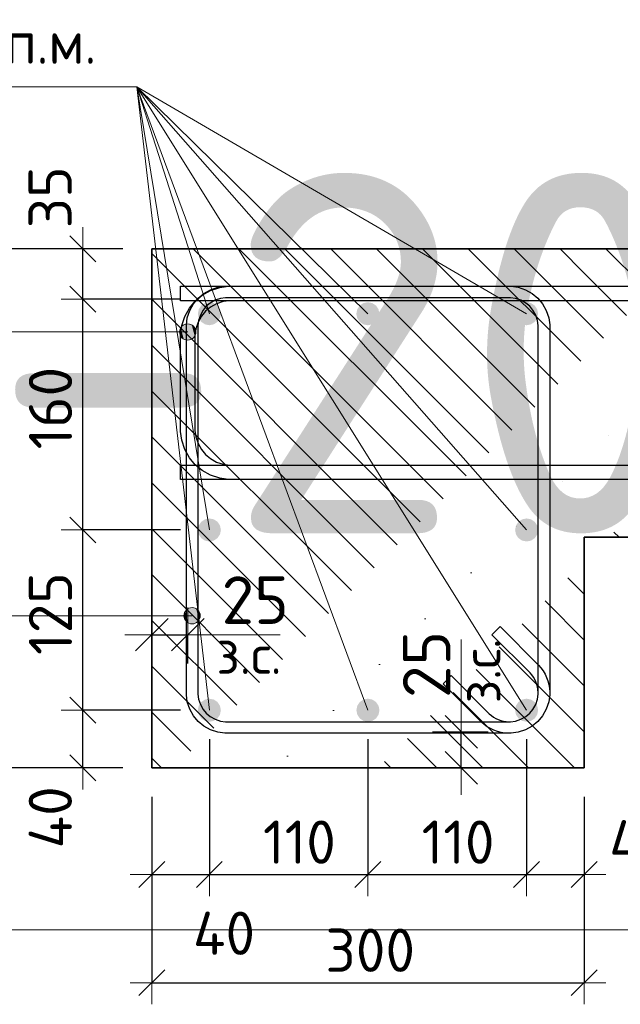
# Model space of a CAD drawing. Header units: metres. Extents: x -38 to 107, y -15 to 21.
# Tile 52 of 89: x 72.08 to 72.497, y 2.02 to 2.703. Entities that reach past the tile are written whole.
import ezdxf

# ---------------------------------------------------------------- set-up
doc = ezdxf.new("R2010")
doc.units = ezdxf.units.M
doc.header["$PDMODE"] = 65
for name, color, linetype, lineweight in [('XR$4$Арм. стержнями верхней зоны', 180, 'Continuous', 35), ('XR$4$Арм. стержнями нижней зоны', 180, 'Continuous', 35), ('XR$4$Арм.стержн. Арматура края', 96, 'Continuous', 35), ('XR$4$Арм.стержн. Хомут', 240, 'Continuous', 35), ('XR$4$Арм.стержн.горизонт. 1', 180, 'Continuous', 35), ('XR$4$Размерная линия (1)', 7, 'Continuous', 13), ('XR$4$Размерная линия_ общее', 7, 'Continuous', 13)]:
    doc.layers.add(name, color=color, linetype=linetype, lineweight=lineweight)
doc.styles.add('ISOCPEUR', font='txt')
doc.dimstyles.new('DIMSTYLE_15', dxfattribs={"dimtxt": 0.033, "dimasz": 0.0375, "dimexe": 0, "dimexo": 0, "dimgap": 0.0165, "dimtad": 2, "dimdec": 0, "dimlfac": 1000, "dimrnd": 1, "dimzin": 12, "dimdsep": 46, "dimtxsty": 'ISOCPEUR', "dimblk1": 'ALL_ML_STRICH', "dimblk2": 'ALL_ML_STRICH', "dimsah": 1, "dimcen": 0, "dimclrd": 7, "dimclre": 256, "dimclrt": 7, "dimadec": 0, "dimazin": 0, "dimtfac": 1, "dimtdec": 0, "dimtix": 1, "dimtmove": 2, "dimatfit": 3, "dimfxl": 0, "dimtvp": 1.2, "dimtzin": 0, "dimlwd": 0, "dimlwe": -3, "dimarcsym": 0})
doc.dimstyles.new('DIMSTYLE_27', dxfattribs={"dimtxt": 0.03, "dimasz": 0.03, "dimexe": 0, "dimexo": 0, "dimgap": 0.015, "dimtad": 2, "dimdec": 0, "dimlfac": 1000, "dimrnd": 5, "dimzin": 12, "dimdsep": 46, "dimtxsty": 'ISOCPEUR', "dimblk1": 'ALL_ML_STRICH', "dimblk2": 'ALL_ML_STRICH', "dimsah": 1, "dimcen": 0, "dimclrd": 7, "dimclre": 256, "dimclrt": 7, "dimadec": 0, "dimazin": 0, "dimtfac": 1, "dimtdec": 0, "dimtix": 1, "dimtmove": 2, "dimatfit": 3, "dimfxl": 0, "dimtvp": 1.2, "dimtzin": 0, "dimlwd": 0, "dimlwe": -3, "dimarcsym": 0})
doc.dimstyles.new('DIMSTYLE_28', dxfattribs={"dimtxt": 0.03, "dimasz": 0.03, "dimexe": 0, "dimexo": 0, "dimgap": 0.015, "dimtad": 2, "dimdec": 0, "dimlfac": 1000, "dimrnd": 5, "dimzin": 12, "dimdsep": 46, "dimtxsty": 'ISOCPEUR', "dimblk1": 'ALL_ML_STRICH', "dimblk2": 'ALL_ML_STRICH', "dimsah": 1, "dimcen": 0, "dimclrd": 7, "dimclre": 256, "dimclrt": 7, "dimadec": 0, "dimazin": 0, "dimtfac": 1, "dimtdec": 0, "dimtix": 1, "dimtmove": 2, "dimatfit": 3, "dimfxl": 0, "dimtzin": 0, "dimlwd": 0, "dimlwe": -3, "dimarcsym": 0})
doc.dimstyles.new('DIMSTYLE_36', dxfattribs={"dimtxt": 0.03, "dimasz": 0.03, "dimexe": 0, "dimexo": 0, "dimgap": 0.015, "dimtad": 0, "dimdec": 0, "dimlfac": 1000, "dimrnd": 5, "dimzin": 12, "dimdsep": 46, "dimtxsty": 'ISOCPEUR', "dimblk1": 'ALL_ML_STRICH', "dimblk2": 'ALL_ML_STRICH', "dimsah": 1, "dimcen": 0, "dimclrd": 7, "dimclre": 256, "dimclrt": 7, "dimadec": 0, "dimazin": 0, "dimtfac": 1, "dimtdec": 0, "dimtix": 1, "dimtmove": 2, "dimatfit": 3, "dimfxl": 0, "dimtvp": 1.2, "dimtzin": 0, "dimlwd": 0, "dimlwe": -3, "dimarcsym": 0})
pattern_1 = [(135, (0, 0), (-0.031819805, -0.031819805), [0.4, -0.05, 0, -0.05]), (135, (-0.01591, -0.01591), (-0.031819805, -0.031819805), [0.8, -0.1, 0.1, -0.1])]

# ---------------------------------------------------------------- blocks, each defined once
blk = doc.blocks.new('ALL_ML_STRICH')
at = {"color": 0, "linetype": 'ByBlock', "lineweight": -2}
for p, q in [((0, -0.5), (0, 0.5)), ((-0.3, -0.3), (0.3, 0.3)), ((-1, 0), (0.5, 0))]:
    blk.add_line(p, q, dxfattribs=at)
blk = doc.blocks.new('*D454')
at = {"layer": 'DEFPOINTS', "color": 7, "linetype": 'Continuous', "lineweight": 13, "transparency": 33554687}
for p in [(72.34681, 2.20903), (72.35181, 2.18403), (72.3868, 2.18403)]:
    blk.add_point(p, dxfattribs=at)
at = {"layer": 'XR$4$Размерная линия_ общее', "color": 253, "linetype": 'Continuous', "lineweight": -2, "true_color": 0xa0a0a0, "transparency": 33554687}
for p, q in [((72.36681, 2.20903), (72.3868, 2.20903)), ((72.37181, 2.18403), (72.3868, 2.18403))]:
    blk.add_line(p, q, dxfattribs=at)
at = {"layer": 'XR$4$Размерная линия_ общее', "color": 7, "linetype": 'Continuous', "lineweight": -2, "transparency": 33554687}
blk.add_line((72.3868, 2.18403), (72.3868, 2.20903), dxfattribs=at)
at = {"layer": 'XR$4$Размерная линия_ общее', "color": 7, "linetype": 'Continuous', "lineweight": 13, "transparency": 33554687, "xscale": 0.0375, "yscale": 0.0375, "zscale": 0.0375}
for p, rotation in [((72.3868, 2.20903), 90), ((72.3868, 2.18403), 270)]:
    blk.add_blockref('ALL_ML_STRICH', p, dxfattribs=dict(at, rotation=rotation))
at = {"layer": 'XR$4$Размерная линия_ общее', "color": 7, "linetype": 'Continuous', "lineweight": 13, "transparency": 33554687, "insert": (72.38701, 2.22881), "char_height": 0.027, "width": 0.00135, "attachment_point": 1, "rotation": 90, "line_spacing_factor": 0.60241, "style": 'ISOCPEUR'}
blk.add_mtext('з.с.', dxfattribs=at)
at = {"layer": 'XR$4$Размерная линия_ общее', "color": 7, "linetype": 'Continuous', "lineweight": 13, "transparency": 33554687, "insert": (72.3628, 2.25576), "char_height": 0.033, "width": 0.066, "attachment_point": 5, "rotation": 90, "style": 'ISOCPEUR'}
blk.add_mtext('\\A1;{25}', dxfattribs=at)
blk = doc.blocks.new('*D593')
at = {"layer": 'DEFPOINTS', "color": 7, "linetype": 'Continuous', "lineweight": 13, "transparency": 33554687}
for p in [(72.17211, 2.18403), (72.47211, 2.18403), (72.17211, 2.03505)]:
    blk.add_point(p, dxfattribs=at)
at = {"layer": 'XR$4$Размерная линия (1)', "color": 9, "linetype": 'Continuous', "lineweight": -2, "true_color": 0xc7c7c7, "transparency": 33554687}
for p, q in [((72.17211, 2.16403), (72.17211, 2.03505)), ((72.47211, 2.16403), (72.47211, 2.03505))]:
    blk.add_line(p, q, dxfattribs=at)
at = {"layer": 'XR$4$Размерная линия (1)', "color": 7, "linetype": 'Continuous', "lineweight": -2, "transparency": 33554687}
blk.add_line((72.17211, 2.03505), (72.47211, 2.03505), dxfattribs=at)
at = {"layer": 'XR$4$Размерная линия (1)', "color": 7, "linetype": 'Continuous', "lineweight": 13, "transparency": 33554687, "xscale": 0.03, "yscale": 0.03, "zscale": 0.03, "rotation": 180}
blk.add_blockref('ALL_ML_STRICH', (72.17211, 2.03505), dxfattribs=at)
at = {"layer": 'XR$4$Размерная линия (1)', "color": 7, "linetype": 'Continuous', "lineweight": 13, "transparency": 33554687, "xscale": 0.03, "yscale": 0.03, "zscale": 0.03}
blk.add_blockref('ALL_ML_STRICH', (72.47211, 2.03505), dxfattribs=at)
at = {"layer": 'XR$4$Размерная линия (1)', "color": 7, "linetype": 'Continuous', "lineweight": 13, "transparency": 33554687, "insert": (72.32361, 2.05755), "char_height": 0.03, "width": 0.09, "attachment_point": 5, "style": 'ISOCPEUR'}
blk.add_mtext('\\A1;{300}', dxfattribs=at)
blk = doc.blocks.new('*D594')
at = {"layer": 'DEFPOINTS', "color": 7, "linetype": 'Continuous', "lineweight": 13, "transparency": 33554687}
for p in [(72.21203, 2.22403), (72.17211, 2.18403), (72.17211, 2.11005)]:
    blk.add_point(p, dxfattribs=at)
at = {"layer": 'XR$4$Размерная линия (1)', "color": 9, "linetype": 'Continuous', "lineweight": -2, "true_color": 0xc7c7c7, "transparency": 33554687}
for p, q in [((72.21203, 2.20403), (72.21203, 2.11005)), ((72.17211, 2.16403), (72.17211, 2.11005))]:
    blk.add_line(p, q, dxfattribs=at)
at = {"layer": 'XR$4$Размерная линия (1)', "color": 7, "linetype": 'Continuous', "lineweight": -2, "transparency": 33554687}
blk.add_line((72.17211, 2.11005), (72.21203, 2.11005), dxfattribs=at)
at = {"layer": 'XR$4$Размерная линия (1)', "color": 7, "linetype": 'Continuous', "lineweight": 13, "transparency": 33554687, "xscale": 0.03, "yscale": 0.03, "zscale": 0.03, "rotation": 180}
blk.add_blockref('ALL_ML_STRICH', (72.17211, 2.11005), dxfattribs=at)
at = {"layer": 'XR$4$Размерная линия (1)', "color": 7, "linetype": 'Continuous', "lineweight": 13, "transparency": 33554687, "xscale": 0.03, "yscale": 0.03, "zscale": 0.03}
blk.add_blockref('ALL_ML_STRICH', (72.21203, 2.11005), dxfattribs=at)
at = {"layer": 'XR$4$Размерная линия (1)', "color": 7, "linetype": 'Continuous', "lineweight": 13, "transparency": 33554687, "insert": (72.2222, 2.06933), "char_height": 0.03, "width": 0.06, "attachment_point": 5, "style": 'ISOCPEUR'}
blk.add_mtext('\\A1;{40}', dxfattribs=at)
blk = doc.blocks.new('*D595')
at = {"layer": 'DEFPOINTS', "color": 7, "linetype": 'Continuous', "lineweight": 13, "transparency": 33554687}
for p in [(72.21203, 2.22403), (72.32203, 2.22403), (72.21203, 2.11005)]:
    blk.add_point(p, dxfattribs=at)
at = {"layer": 'XR$4$Размерная линия (1)', "color": 9, "linetype": 'Continuous', "lineweight": -2, "true_color": 0xc7c7c7, "transparency": 33554687}
for p, q in [((72.21203, 2.20403), (72.21203, 2.11005)), ((72.32203, 2.20403), (72.32203, 2.11005))]:
    blk.add_line(p, q, dxfattribs=at)
at = {"layer": 'XR$4$Размерная линия (1)', "color": 7, "linetype": 'Continuous', "lineweight": -2, "transparency": 33554687}
blk.add_line((72.21203, 2.11005), (72.32203, 2.11005), dxfattribs=at)
at = {"layer": 'XR$4$Размерная линия (1)', "color": 7, "linetype": 'Continuous', "lineweight": 13, "transparency": 33554687, "xscale": 0.03, "yscale": 0.03, "zscale": 0.03, "rotation": 180}
blk.add_blockref('ALL_ML_STRICH', (72.21203, 2.11005), dxfattribs=at)
at = {"layer": 'XR$4$Размерная линия (1)', "color": 7, "linetype": 'Continuous', "lineweight": 13, "transparency": 33554687, "xscale": 0.03, "yscale": 0.03, "zscale": 0.03}
blk.add_blockref('ALL_ML_STRICH', (72.32203, 2.11005), dxfattribs=at)
at = {"layer": 'XR$4$Размерная линия (1)', "color": 7, "linetype": 'Continuous', "lineweight": 13, "transparency": 33554687, "insert": (72.27453, 2.13255), "char_height": 0.03, "width": 0.09, "attachment_point": 5, "style": 'ISOCPEUR'}
blk.add_mtext('\\A1;{110}', dxfattribs=at)
blk = doc.blocks.new('*D596')
at = {"layer": 'DEFPOINTS', "color": 7, "linetype": 'Continuous', "lineweight": 13, "transparency": 33554687}
for p in [(72.32203, 2.22403), (72.43211, 2.22403), (72.32203, 2.11005)]:
    blk.add_point(p, dxfattribs=at)
at = {"layer": 'XR$4$Размерная линия (1)', "color": 9, "linetype": 'Continuous', "lineweight": -2, "true_color": 0xc7c7c7, "transparency": 33554687}
for p, q in [((72.32203, 2.20403), (72.32203, 2.11005)), ((72.43211, 2.20403), (72.43211, 2.11005))]:
    blk.add_line(p, q, dxfattribs=at)
at = {"layer": 'XR$4$Размерная линия (1)', "color": 7, "linetype": 'Continuous', "lineweight": -2, "transparency": 33554687}
blk.add_line((72.32203, 2.11005), (72.43211, 2.11005), dxfattribs=at)
at = {"layer": 'XR$4$Размерная линия (1)', "color": 7, "linetype": 'Continuous', "lineweight": 13, "transparency": 33554687, "xscale": 0.03, "yscale": 0.03, "zscale": 0.03, "rotation": 180}
blk.add_blockref('ALL_ML_STRICH', (72.32203, 2.11005), dxfattribs=at)
at = {"layer": 'XR$4$Размерная линия (1)', "color": 7, "linetype": 'Continuous', "lineweight": 13, "transparency": 33554687, "xscale": 0.03, "yscale": 0.03, "zscale": 0.03}
blk.add_blockref('ALL_ML_STRICH', (72.43211, 2.11005), dxfattribs=at)
at = {"layer": 'XR$4$Размерная линия (1)', "color": 7, "linetype": 'Continuous', "lineweight": 13, "transparency": 33554687, "insert": (72.38457, 2.13255), "char_height": 0.03, "width": 0.09, "attachment_point": 5, "style": 'ISOCPEUR'}
blk.add_mtext('\\A1;{110}', dxfattribs=at)
blk = doc.blocks.new('*D597')
at = {"layer": 'DEFPOINTS', "color": 7, "linetype": 'Continuous', "lineweight": 13, "transparency": 33554687}
for p in [(72.43211, 2.22403), (72.47211, 2.18403), (72.43211, 2.11005)]:
    blk.add_point(p, dxfattribs=at)
at = {"layer": 'XR$4$Размерная линия (1)', "color": 9, "linetype": 'Continuous', "lineweight": -2, "true_color": 0xc7c7c7, "transparency": 33554687}
for p, q in [((72.43211, 2.20403), (72.43211, 2.11005)), ((72.47211, 2.16403), (72.47211, 2.11005))]:
    blk.add_line(p, q, dxfattribs=at)
at = {"layer": 'XR$4$Размерная линия (1)', "color": 7, "linetype": 'Continuous', "lineweight": -2, "transparency": 33554687}
blk.add_line((72.43211, 2.11005), (72.47211, 2.11005), dxfattribs=at)
at = {"layer": 'XR$4$Размерная линия (1)', "color": 7, "linetype": 'Continuous', "lineweight": 13, "transparency": 33554687, "xscale": 0.03, "yscale": 0.03, "zscale": 0.03, "rotation": 180}
blk.add_blockref('ALL_ML_STRICH', (72.43211, 2.11005), dxfattribs=at)
at = {"layer": 'XR$4$Размерная линия (1)', "color": 7, "linetype": 'Continuous', "lineweight": 13, "transparency": 33554687, "xscale": 0.03, "yscale": 0.03, "zscale": 0.03}
blk.add_blockref('ALL_ML_STRICH', (72.47211, 2.11005), dxfattribs=at)
at = {"layer": 'XR$4$Размерная линия (1)', "color": 7, "linetype": 'Continuous', "lineweight": 13, "transparency": 33554687, "insert": (72.51092, 2.13273), "char_height": 0.03, "width": 0.06, "attachment_point": 5, "style": 'ISOCPEUR'}
blk.add_mtext('\\A1;{40}', dxfattribs=at)
blk = doc.blocks.new('*D598')
at = {"layer": 'DEFPOINTS', "color": 7, "linetype": 'Continuous', "lineweight": 13, "transparency": 33554687}
for p in [(72.17211, 2.2764), (72.17211, 2.24142), (72.19711, 2.23642)]:
    blk.add_point(p, dxfattribs=at)
at = {"layer": 'XR$4$Размерная линия_ общее', "color": 253, "linetype": 'Continuous', "lineweight": -2, "true_color": 0xa0a0a0, "transparency": 33554687}
for p, q in [((72.17211, 2.26142), (72.17211, 2.2764)), ((72.19711, 2.25642), (72.19711, 2.2764))]:
    blk.add_line(p, q, dxfattribs=at)
at = {"layer": 'XR$4$Размерная линия_ общее', "color": 7, "linetype": 'Continuous', "lineweight": -2, "transparency": 33554687}
blk.add_line((72.17211, 2.2764), (72.19711, 2.2764), dxfattribs=at)
at = {"layer": 'XR$4$Размерная линия_ общее', "color": 7, "linetype": 'Continuous', "lineweight": 13, "transparency": 33554687, "xscale": 0.0375, "yscale": 0.0375, "zscale": 0.0375, "rotation": 180}
blk.add_blockref('ALL_ML_STRICH', (72.17211, 2.2764), dxfattribs=at)
at = {"layer": 'XR$4$Размерная линия_ общее', "color": 7, "linetype": 'Continuous', "lineweight": 13, "transparency": 33554687, "xscale": 0.0375, "yscale": 0.0375, "zscale": 0.0375}
blk.add_blockref('ALL_ML_STRICH', (72.19711, 2.2764), dxfattribs=at)
at = {"layer": 'XR$4$Размерная линия_ общее', "color": 7, "linetype": 'Continuous', "lineweight": 13, "transparency": 33554687, "insert": (72.24383, 2.3004), "char_height": 0.033, "width": 0.066, "attachment_point": 5, "style": 'ISOCPEUR'}
blk.add_mtext('\\A1;{25}', dxfattribs=at)
at = {"layer": 'XR$4$Размерная линия_ общее', "color": 7, "linetype": 'Continuous', "lineweight": 13, "transparency": 33554687, "insert": (72.21688, 2.27619), "char_height": 0.027, "width": 0.00135, "attachment_point": 1, "line_spacing_factor": 0.60241, "style": 'ISOCPEUR'}
blk.add_mtext('з.с.', dxfattribs=at)
blk = doc.blocks.new('*D599')
at = {"layer": 'DEFPOINTS', "color": 7, "linetype": 'Continuous', "lineweight": 13, "transparency": 33554687}
for p in [(72.21203, 2.22403), (72.12431, 2.18403), (72.17211, 2.18403)]:
    blk.add_point(p, dxfattribs=at)
at = {"layer": 'XR$4$Размерная линия (1)', "color": 9, "linetype": 'Continuous', "lineweight": -2, "true_color": 0xc7c7c7, "transparency": 33554687}
for p, q in [((72.19203, 2.22403), (72.12431, 2.22403)), ((72.15211, 2.18403), (72.12431, 2.18403))]:
    blk.add_line(p, q, dxfattribs=at)
at = {"layer": 'XR$4$Размерная линия (1)', "color": 7, "linetype": 'Continuous', "lineweight": -2, "transparency": 33554687}
blk.add_line((72.12431, 2.18403), (72.12431, 2.22403), dxfattribs=at)
at = {"layer": 'XR$4$Размерная линия (1)', "color": 7, "linetype": 'Continuous', "lineweight": 13, "transparency": 33554687, "xscale": 0.03, "yscale": 0.03, "zscale": 0.03}
for p, rotation in [((72.12431, 2.22403), 90), ((72.12431, 2.18403), 270)]:
    blk.add_blockref('ALL_ML_STRICH', p, dxfattribs=dict(at, rotation=rotation))
at = {"layer": 'XR$4$Размерная линия (1)', "color": 7, "linetype": 'Continuous', "lineweight": 13, "transparency": 33554687, "insert": (72.10172, 2.14972), "char_height": 0.03, "width": 0.06, "attachment_point": 5, "rotation": 90, "style": 'ISOCPEUR'}
blk.add_mtext('\\A1;{40}', dxfattribs=at)
blk = doc.blocks.new('*D600')
at = {"layer": 'DEFPOINTS', "color": 7, "linetype": 'Continuous', "lineweight": 13, "transparency": 33554687}
for p in [(72.21203, 2.34903), (72.12431, 2.22403), (72.21203, 2.22403)]:
    blk.add_point(p, dxfattribs=at)
at = {"layer": 'XR$4$Размерная линия (1)', "color": 9, "linetype": 'Continuous', "lineweight": -2, "true_color": 0xc7c7c7, "transparency": 33554687}
for p, q in [((72.19203, 2.34903), (72.12431, 2.34903)), ((72.19203, 2.22403), (72.12431, 2.22403))]:
    blk.add_line(p, q, dxfattribs=at)
at = {"layer": 'XR$4$Размерная линия (1)', "color": 7, "linetype": 'Continuous', "lineweight": -2, "transparency": 33554687}
blk.add_line((72.12431, 2.22403), (72.12431, 2.34903), dxfattribs=at)
at = {"layer": 'XR$4$Размерная линия (1)', "color": 7, "linetype": 'Continuous', "lineweight": 13, "transparency": 33554687, "xscale": 0.03, "yscale": 0.03, "zscale": 0.03}
for p, rotation in [((72.12431, 2.34903), 90), ((72.12431, 2.22403), 270)]:
    blk.add_blockref('ALL_ML_STRICH', p, dxfattribs=dict(at, rotation=rotation))
at = {"layer": 'XR$4$Размерная линия (1)', "color": 7, "linetype": 'Continuous', "lineweight": 13, "transparency": 33554687, "insert": (72.10181, 2.29103), "char_height": 0.03, "width": 0.09, "attachment_point": 5, "rotation": 90, "style": 'ISOCPEUR'}
blk.add_mtext('\\A1;{125}', dxfattribs=at)
blk = doc.blocks.new('*D601')
at = {"layer": 'DEFPOINTS', "color": 7, "linetype": 'Continuous', "lineweight": 13, "transparency": 33554687}
for p in [(72.21207, 2.50903), (72.12431, 2.34903), (72.21203, 2.34903)]:
    blk.add_point(p, dxfattribs=at)
at = {"layer": 'XR$4$Размерная линия (1)', "color": 9, "linetype": 'Continuous', "lineweight": -2, "true_color": 0xc7c7c7, "transparency": 33554687}
for p, q in [((72.19207, 2.50903), (72.12431, 2.50903)), ((72.19203, 2.34903), (72.12431, 2.34903))]:
    blk.add_line(p, q, dxfattribs=at)
at = {"layer": 'XR$4$Размерная линия (1)', "color": 7, "linetype": 'Continuous', "lineweight": -2, "transparency": 33554687}
blk.add_line((72.12431, 2.34903), (72.12431, 2.50903), dxfattribs=at)
at = {"layer": 'XR$4$Размерная линия (1)', "color": 7, "linetype": 'Continuous', "lineweight": 13, "transparency": 33554687, "xscale": 0.03, "yscale": 0.03, "zscale": 0.03}
for p, rotation in [((72.12431, 2.50903), 90), ((72.12431, 2.34903), 270)]:
    blk.add_blockref('ALL_ML_STRICH', p, dxfattribs=dict(at, rotation=rotation))
at = {"layer": 'XR$4$Размерная линия (1)', "color": 7, "linetype": 'Continuous', "lineweight": 13, "transparency": 33554687, "insert": (72.10181, 2.43353), "char_height": 0.03, "width": 0.09, "attachment_point": 5, "rotation": 90, "style": 'ISOCPEUR'}
blk.add_mtext('\\A1;{160}', dxfattribs=at)
blk = doc.blocks.new('*D602')
at = {"layer": 'DEFPOINTS', "color": 7, "linetype": 'Continuous', "lineweight": 13, "transparency": 33554687}
for p in [(72.17211, 2.54403), (72.12431, 2.50903), (72.21207, 2.50903)]:
    blk.add_point(p, dxfattribs=at)
at = {"layer": 'XR$4$Размерная линия (1)', "color": 9, "linetype": 'Continuous', "lineweight": -2, "true_color": 0xc7c7c7, "transparency": 33554687}
for p, q in [((72.15211, 2.54403), (72.12431, 2.54403)), ((72.19207, 2.50903), (72.12431, 2.50903))]:
    blk.add_line(p, q, dxfattribs=at)
at = {"layer": 'XR$4$Размерная линия (1)', "color": 7, "linetype": 'Continuous', "lineweight": -2, "transparency": 33554687}
blk.add_line((72.12431, 2.50903), (72.12431, 2.54403), dxfattribs=at)
at = {"layer": 'XR$4$Размерная линия (1)', "color": 7, "linetype": 'Continuous', "lineweight": 13, "transparency": 33554687, "xscale": 0.03, "yscale": 0.03, "zscale": 0.03}
for p, rotation in [((72.12431, 2.54403), 90), ((72.12431, 2.50903), 270)]:
    blk.add_blockref('ALL_ML_STRICH', p, dxfattribs=dict(at, rotation=rotation))
at = {"layer": 'XR$4$Размерная линия (1)', "color": 7, "linetype": 'Continuous', "lineweight": 13, "transparency": 33554687, "insert": (72.10157, 2.57977), "char_height": 0.03, "width": 0.06, "attachment_point": 5, "rotation": 90, "style": 'ISOCPEUR'}
blk.add_mtext('\\A1;{35}', dxfattribs=at)
blk = doc.blocks.new('*D603')
at = {"layer": 'DEFPOINTS', "color": 7, "linetype": 'Continuous', "lineweight": 13, "transparency": 33554687}
for p in [(72.17211, 2.54403), (72.03736, 2.18403), (72.17211, 2.18403)]:
    blk.add_point(p, dxfattribs=at)
at = {"layer": 'XR$4$Размерная линия (1)', "color": 9, "linetype": 'Continuous', "lineweight": -2, "true_color": 0xc7c7c7, "transparency": 33554687}
for p, q in [((72.15211, 2.54403), (72.03736, 2.54403)), ((72.15211, 2.18403), (72.03736, 2.18403))]:
    blk.add_line(p, q, dxfattribs=at)
at = {"layer": 'XR$4$Размерная линия (1)', "color": 7, "linetype": 'Continuous', "lineweight": -2, "transparency": 33554687}
blk.add_line((72.03736, 2.18403), (72.03736, 2.54403), dxfattribs=at)
at = {"layer": 'XR$4$Размерная линия (1)', "color": 7, "linetype": 'Continuous', "lineweight": 13, "transparency": 33554687, "xscale": 0.03, "yscale": 0.03, "zscale": 0.03}
for p, rotation in [((72.03736, 2.54403), 90), ((72.03736, 2.18403), 270)]:
    blk.add_blockref('ALL_ML_STRICH', p, dxfattribs=dict(at, rotation=rotation))
at = {"layer": 'XR$4$Размерная линия (1)', "color": 7, "linetype": 'Continuous', "lineweight": 13, "transparency": 33554687, "insert": (72.01486, 2.36553), "char_height": 0.03, "width": 0.09, "attachment_point": 5, "rotation": 90, "style": 'ISOCPEUR'}
blk.add_mtext('\\A1;{360}', dxfattribs=at)

msp = doc.modelspace()

# ---------------------------------------------------------------- hatches: boundary and pattern name
at = {"linetype": 'Continuous', "lineweight": 13, "transparency": 33554687}
h = msp.add_hatch(dxfattribs=at)
h.set_pattern_fill('__________540', scale=0.015, style=0, pattern_type=2)
h.set_pattern_definition(pattern_1)
h.paths.add_polyline_path([(72.47211, 2.54403), (72.17211, 2.54403), (72.17211, 2.18403), (72.47211, 2.18403)], flags=0)
at = {"linetype": 'Continuous', "lineweight": 25, "transparency": 33554687}
h = msp.add_hatch(dxfattribs=at)
h.set_pattern_fill('__________540', scale=0.015, style=0, pattern_type=2)
h.set_pattern_definition(pattern_1)
h.paths.add_polyline_path([(72.47211, 2.54403), (72.47211, 2.34403), (72.72626, 2.34403), (72.72626, 2.54403)], flags=0)
at = {"layer": 'XR$4$Арм.стержн. Арматура края', "linetype": 'Continuous', "lineweight": 13, "transparency": 33554687}
for points in [[(72.19219, 2.48356), (72.19219, 2.48918), (72.19141, 2.48637)], [(72.19219, 2.48918), (72.19422, 2.48153), (72.19422, 2.49121)], [(72.19219, 2.48918), (72.19219, 2.48356), (72.19422, 2.48153)], [(72.19422, 2.49121), (72.19703, 2.48074), (72.19703, 2.49199)], [(72.19422, 2.49121), (72.19422, 2.48153), (72.19703, 2.48074)], [(72.19703, 2.49199), (72.19703, 2.48074), (72.19984, 2.48153)], [(72.19703, 2.49199), (72.19984, 2.48153), (72.19984, 2.49121)], [(72.19984, 2.49121), (72.19984, 2.48153), (72.20187, 2.48356)], [(72.19984, 2.49121), (72.20187, 2.48356), (72.20187, 2.48918)], [(72.20187, 2.48918), (72.20187, 2.48356), (72.20266, 2.48637)]]:
    msp.add_hatch(color=7, dxfattribs=at).paths.add_polyline_path(points)
at = {"layer": 'XR$4$Арм.стержн. Хомут', "linetype": 'Continuous', "lineweight": 13, "transparency": 33554687}
for points in [[(72.19726, 2.2944), (72.20007, 2.28393), (72.20007, 2.29518)], [(72.20007, 2.29518), (72.20007, 2.28393), (72.20288, 2.28472)], [(72.20007, 2.29518), (72.20288, 2.28472), (72.20288, 2.2944)], [(72.19523, 2.28675), (72.19523, 2.29237), (72.19445, 2.28956)], [(72.19523, 2.29237), (72.19726, 2.28472), (72.19726, 2.2944)], [(72.19523, 2.29237), (72.19523, 2.28675), (72.19726, 2.28472)], [(72.19726, 2.2944), (72.19726, 2.28472), (72.20007, 2.28393)], [(72.20288, 2.2944), (72.20288, 2.28472), (72.20491, 2.28675)], [(72.20288, 2.2944), (72.20491, 2.28675), (72.20491, 2.29237)], [(72.20491, 2.29237), (72.20491, 2.28675), (72.2057, 2.28956)]]:
    msp.add_hatch(color=7, dxfattribs=at).paths.add_polyline_path(points)
at = {"layer": 'XR$4$Арм.стержн.горизонт. 1', "linetype": 'Continuous', "lineweight": 50, "transparency": 33554687}
for points in [[(72.22007, 2.49903), (72.21946, 2.5021), (72.21773, 2.50469), (72.21513, 2.50642), (72.21207, 2.50703), (72.20901, 2.50642), (72.20641, 2.50469), (72.20468, 2.5021), (72.20407, 2.49903), (72.20468, 2.49597), (72.20641, 2.49338), (72.20901, 2.49164), (72.21207, 2.49103), (72.21513, 2.49164), (72.21773, 2.49338), (72.21946, 2.49597)], [(72.32999, 2.49903), (72.32939, 2.5021), (72.32765, 2.50469), (72.32506, 2.50642), (72.32199, 2.50703), (72.31893, 2.50642), (72.31634, 2.50469), (72.3146, 2.5021), (72.31399, 2.49903), (72.3146, 2.49597), (72.31634, 2.49338), (72.31893, 2.49164), (72.32199, 2.49103), (72.32506, 2.49164), (72.32765, 2.49338), (72.32939, 2.49597)], [(72.44007, 2.49903), (72.43946, 2.5021), (72.43773, 2.50469), (72.43513, 2.50642), (72.43207, 2.50703), (72.42901, 2.50642), (72.42641, 2.50469), (72.42468, 2.5021), (72.42407, 2.49903), (72.42468, 2.49597), (72.42641, 2.49338), (72.42901, 2.49164), (72.43207, 2.49103), (72.43513, 2.49164), (72.43773, 2.49338), (72.43946, 2.49597)], [(72.22003, 2.34903), (72.21942, 2.3521), (72.21769, 2.35469), (72.21509, 2.35642), (72.21203, 2.35703), (72.20897, 2.35642), (72.20638, 2.35469), (72.20464, 2.3521), (72.20403, 2.34903), (72.20464, 2.34597), (72.20638, 2.34338), (72.20897, 2.34164), (72.21203, 2.34103), (72.21509, 2.34164), (72.21769, 2.34338), (72.21942, 2.34597)], [(72.44011, 2.34903), (72.4395, 2.3521), (72.43777, 2.35469), (72.43517, 2.35642), (72.43211, 2.35703), (72.42905, 2.35642), (72.42645, 2.35469), (72.42472, 2.3521), (72.42411, 2.34903), (72.42472, 2.34597), (72.42645, 2.34338), (72.42905, 2.34164), (72.43211, 2.34103), (72.43517, 2.34164), (72.43777, 2.34338), (72.4395, 2.34597)], [(72.22003, 2.22403), (72.21942, 2.2271), (72.21769, 2.22969), (72.21509, 2.23142), (72.21203, 2.23203), (72.20897, 2.23142), (72.20638, 2.22969), (72.20464, 2.2271), (72.20403, 2.22403), (72.20464, 2.22097), (72.20638, 2.21838), (72.20897, 2.21664), (72.21203, 2.21603), (72.21509, 2.21664), (72.21769, 2.21838), (72.21942, 2.22097)], [(72.33003, 2.22403), (72.32942, 2.2271), (72.32769, 2.22969), (72.32509, 2.23142), (72.32203, 2.23203), (72.31897, 2.23142), (72.31638, 2.22969), (72.31464, 2.2271), (72.31403, 2.22403), (72.31464, 2.22097), (72.31638, 2.21838), (72.31897, 2.21664), (72.32203, 2.21603), (72.32509, 2.21664), (72.32769, 2.21838), (72.32942, 2.22097)], [(72.44011, 2.22403), (72.4395, 2.2271), (72.43777, 2.22969), (72.43517, 2.23142), (72.43211, 2.23203), (72.42905, 2.23142), (72.42645, 2.22969), (72.42472, 2.2271), (72.42411, 2.22403), (72.42472, 2.22097), (72.42645, 2.21838), (72.42905, 2.21664), (72.43211, 2.21603), (72.43517, 2.21664), (72.43777, 2.21838), (72.4395, 2.22097)]]:
    msp.add_hatch(color=7, dxfattribs=at).paths.add_polyline_path(points)

# ---------------------------------------------------------------- linework, layer by layer
at = {"color": 7, "linetype": 'Continuous', "lineweight": 35, "transparency": 33554687}
for p, q in [((72.17211, 2.54403), (72.17211, 2.18403)), ((72.47211, 2.54403), (72.17211, 2.54403)), ((72.72626, 2.54403), (72.47211, 2.54403)), ((72.47211, 2.18403), (72.47211, 2.34403)), ((72.47211, 2.34403), (72.72626, 2.34403)), ((72.17211, 2.18403), (72.47211, 2.18403))]:
    msp.add_line(p, q, dxfattribs=at)
at = {"color": 7, "linetype": 'Continuous', "lineweight": 13, "transparency": 33554687}
for p, q in [((72.19711, 2.2764), (72.26111, 2.2764)), ((72.3868, 2.20903), (72.3868, 2.27303)), ((86.41979, 2.07171), (67.91979, 2.07171))]:
    msp.add_line(p, q, dxfattribs=at)
at = {"layer": 'XR$4$Арм. стержнями верхней зоны', "color": 4, "linetype": 'Continuous', "lineweight": 25, "transparency": 33554687}
msp.add_lwpolyline([(72.19209, 2.51803), (72.73126, 2.51803), (72.73126, 2.50803), (72.19209, 2.50803), (72.19209, 2.51803)], dxfattribs=at)
at = {"layer": 'XR$4$Арм. стержнями нижней зоны', "color": 4, "linetype": 'Continuous', "lineweight": 25, "transparency": 33554687}
msp.add_lwpolyline([(72.19206, 2.39403), (72.73126, 2.39403), (72.73126, 2.38403), (72.19206, 2.38403), (72.19206, 2.39403)], dxfattribs=at)
at = {"layer": 'XR$4$Арм.стержн. Арматура края', "color": 7, "linetype": 'Continuous', "lineweight": 13, "transparency": 33554687}
for p, q in [((72.03065, 2.48637), (72.19703, 2.48637)), ((72.19141, 2.48637), (72.19141, 2.48637)), ((72.19703, 2.49199), (72.19703, 2.49199)), ((72.20266, 2.48637), (72.20266, 2.48637)), ((72.19703, 2.48074), (72.19703, 2.48074))]:
    msp.add_line(p, q, dxfattribs=at)
at = {"layer": 'XR$4$Арм.стержн. Арматура края', "color": 4, "linetype": 'Continuous', "lineweight": 25, "transparency": 33554687}
for points in [[(72.69203, 2.38403), (72.22538, 2.38403), (72.21928, 2.38488), (72.21293, 2.38698), (72.20708, 2.39025), (72.20227, 2.39427), (72.19825, 2.39908), (72.19497, 2.40493), (72.19288, 2.41128), (72.19203, 2.41738), (72.19203, 2.48469), (72.19288, 2.49079), (72.19497, 2.49714), (72.19825, 2.50298), (72.20227, 2.5078), (72.20708, 2.51182), (72.21293, 2.51509), (72.21928, 2.51718), (72.22538, 2.51803), (72.69203, 2.51803)], [(72.69203, 2.50803), (72.22607, 2.50803), (72.22155, 2.5074), (72.21697, 2.5059), (72.21278, 2.50355), (72.20937, 2.5007), (72.20652, 2.49729), (72.20417, 2.49309), (72.20266, 2.48851), (72.20203, 2.48399), (72.20203, 2.41807), (72.20266, 2.41355), (72.20417, 2.40898), (72.20652, 2.40478), (72.20937, 2.40137), (72.21278, 2.39852), (72.21697, 2.39617), (72.22155, 2.39466), (72.22607, 2.39403), (72.69203, 2.39403)]]:
    msp.add_lwpolyline(points, dxfattribs=at)
at = {"layer": 'XR$4$Арм.стержн. Арматура края', "color": 7, "linetype": 'Continuous', "lineweight": 13, "transparency": 33554687}
msp.add_circle((72.19703, 2.48637), 0.00563, dxfattribs=at)
at = {"layer": 'XR$4$Арм.стержн. Хомут', "color": 7, "linetype": 'Continuous', "lineweight": 13, "transparency": 33554687}
for p, q in [((72.20007, 2.29518), (72.20007, 2.29518)), ((72.03758, 2.28956), (72.20007, 2.28956)), ((72.19445, 2.28956), (72.19445, 2.28956)), ((72.2057, 2.28956), (72.2057, 2.28956)), ((72.20007, 2.28393), (72.20007, 2.28393))]:
    msp.add_line(p, q, dxfattribs=at)
at = {"layer": 'XR$4$Арм.стержн. Хомут', "color": 40, "linetype": 'Continuous', "lineweight": 25, "transparency": 33554687}
msp.add_lwpolyline([(72.3798, 2.24805), (72.40624, 2.22162), (72.40766, 2.22039), (72.40918, 2.21929), (72.41079, 2.21834), (72.41246, 2.21756), (72.41418, 2.21694), (72.41599, 2.21647), (72.41785, 2.21617), (72.41973, 2.21603), (72.42088, 2.21603), (72.42449, 2.21654), (72.42816, 2.21774), (72.43151, 2.21962), (72.43424, 2.2219), (72.43652, 2.22463), (72.4384, 2.22799), (72.43961, 2.23165), (72.44011, 2.23526), (72.44011, 2.4908), (72.43961, 2.49442), (72.4384, 2.49808), (72.43652, 2.50144), (72.43424, 2.50416), (72.43151, 2.50644), (72.42816, 2.50832), (72.42449, 2.50953), (72.42088, 2.51003), (72.2233, 2.51003), (72.21969, 2.50953), (72.21602, 2.50832), (72.21267, 2.50644), (72.20994, 2.50416), (72.20766, 2.50144), (72.20578, 2.49808), (72.20457, 2.49442), (72.20407, 2.4908), (72.20407, 2.23526), (72.20457, 2.23165), (72.20578, 2.22799), (72.20766, 2.22463), (72.20994, 2.2219), (72.21267, 2.21962), (72.21602, 2.21774), (72.21969, 2.21654), (72.2233, 2.21603), (72.42088, 2.21603), (72.42449, 2.21654), (72.42816, 2.21774), (72.43151, 2.21962), (72.43424, 2.2219), (72.43652, 2.22463), (72.4384, 2.22799), (72.43961, 2.23165), (72.44011, 2.23526), (72.44011, 2.23642), (72.43998, 2.2383), (72.43968, 2.24015), (72.43921, 2.24196), (72.43858, 2.24369), (72.4378, 2.24535), (72.43685, 2.24696), (72.43576, 2.24848), (72.43452, 2.24991), (72.40809, 2.27634), (72.41374, 2.282), (72.44038, 2.25536), (72.44203, 2.25346), (72.44356, 2.25134), (72.44489, 2.24908), (72.44598, 2.24675), (72.44686, 2.24433), (72.44751, 2.2418), (72.44793, 2.23922), (72.44811, 2.2367), (72.44811, 2.23471), (72.44743, 2.22983), (72.44575, 2.22475), (72.44314, 2.22007), (72.43992, 2.21622), (72.43607, 2.21301), (72.43139, 2.21039), (72.42631, 2.20871), (72.42143, 2.20803), (72.22275, 2.20803), (72.21787, 2.20871), (72.21279, 2.21039), (72.20811, 2.21301), (72.20426, 2.21622), (72.20104, 2.22007), (72.19842, 2.22475), (72.19675, 2.22983), (72.19607, 2.23471), (72.19607, 2.49136), (72.19675, 2.49624), (72.19842, 2.50132), (72.20104, 2.50599), (72.20426, 2.50984), (72.20811, 2.51306), (72.21279, 2.51568), (72.21787, 2.51735), (72.22275, 2.51803), (72.42143, 2.51803), (72.42631, 2.51735), (72.43139, 2.51568), (72.43607, 2.51306), (72.43992, 2.50984), (72.44314, 2.50599), (72.44575, 2.50132), (72.44743, 2.49624), (72.44811, 2.49136), (72.44811, 2.23471), (72.44743, 2.22983), (72.44575, 2.22475), (72.44314, 2.22007), (72.43992, 2.21622), (72.43607, 2.21301), (72.43139, 2.21039), (72.42631, 2.20871), (72.42143, 2.20803), (72.41944, 2.20803), (72.41692, 2.20821), (72.41435, 2.20863), (72.41181, 2.20929), (72.40939, 2.21016), (72.40706, 2.21125), (72.4048, 2.21258), (72.40269, 2.21411), (72.40078, 2.21577), (72.37415, 2.2424), (72.3798, 2.24805)], dxfattribs=at)
msp.add_lwpolyline([(72.3798, 2.24805), (72.40624, 2.22162), (72.40766, 2.22039), (72.40918, 2.21929), (72.41079, 2.21834), (72.41246, 2.21756), (72.41418, 2.21694), (72.41599, 2.21647), (72.41785, 2.21617), (72.41973, 2.21603), (72.42088, 2.21603), (72.42449, 2.21654), (72.42816, 2.21774), (72.43151, 2.21962), (72.43424, 2.2219), (72.43652, 2.22463), (72.4384, 2.22799), (72.43961, 2.23165), (72.44011, 2.23526), (72.44011, 2.4908), (72.43961, 2.49442), (72.4384, 2.49808), (72.43652, 2.50144), (72.43424, 2.50416), (72.43151, 2.50644), (72.42816, 2.50832), (72.42449, 2.50953), (72.42088, 2.51003), (72.2233, 2.51003), (72.21969, 2.50953), (72.21602, 2.50832), (72.21267, 2.50644), (72.20994, 2.50416), (72.20766, 2.50144), (72.20578, 2.49808), (72.20457, 2.49442), (72.20407, 2.4908), (72.20407, 2.23526), (72.20457, 2.23165), (72.20578, 2.22799), (72.20766, 2.22463), (72.20994, 2.2219), (72.21267, 2.21962), (72.21602, 2.21774), (72.21969, 2.21654), (72.2233, 2.21603), (72.42088, 2.21603), (72.42449, 2.21654), (72.42816, 2.21774), (72.43151, 2.21962), (72.43424, 2.2219), (72.43652, 2.22463), (72.4384, 2.22799), (72.43961, 2.23165), (72.44011, 2.23526), (72.44011, 2.23642), (72.43998, 2.2383), (72.43968, 2.24015), (72.43921, 2.24196), (72.43858, 2.24369), (72.4378, 2.24535), (72.43685, 2.24696), (72.43576, 2.24848), (72.43452, 2.24991), (72.40809, 2.27634), (72.41374, 2.282), (72.44038, 2.25536), (72.44203, 2.25346), (72.44356, 2.25134), (72.44489, 2.24908), (72.44598, 2.24675), (72.44686, 2.24433), (72.44751, 2.2418), (72.44793, 2.23922), (72.44811, 2.2367), (72.44811, 2.23471), (72.44743, 2.22983), (72.44575, 2.22475), (72.44314, 2.22007), (72.43992, 2.21622), (72.43607, 2.21301), (72.43139, 2.21039), (72.42631, 2.20871), (72.42143, 2.20803), (72.22275, 2.20803), (72.21787, 2.20871), (72.21279, 2.21039), (72.20811, 2.21301), (72.20426, 2.21622), (72.20104, 2.22007), (72.19842, 2.22475), (72.19675, 2.22983), (72.19607, 2.23471), (72.19607, 2.49136), (72.19675, 2.49624), (72.19842, 2.50132), (72.20104, 2.50599), (72.20426, 2.50984), (72.20811, 2.51306), (72.21279, 2.51568), (72.21787, 2.51735), (72.22275, 2.51803), (72.42143, 2.51803), (72.42631, 2.51735), (72.43139, 2.51568), (72.43607, 2.51306), (72.43992, 2.50984), (72.44314, 2.50599), (72.44575, 2.50132), (72.44743, 2.49624), (72.44811, 2.49136), (72.44811, 2.23471), (72.44743, 2.22983), (72.44575, 2.22475), (72.44314, 2.22007), (72.43992, 2.21622), (72.43607, 2.21301), (72.43139, 2.21039), (72.42631, 2.20871), (72.42143, 2.20803), (72.41944, 2.20803), (72.41692, 2.20821), (72.41435, 2.20863), (72.41181, 2.20929), (72.40939, 2.21016), (72.40706, 2.21125), (72.4048, 2.21258), (72.40269, 2.21411), (72.40078, 2.21577), (72.37415, 2.2424), (72.3798, 2.24805)], dxfattribs=at)
at = {"layer": 'XR$4$Арм.стержн. Хомут', "color": 7, "linetype": 'Continuous', "lineweight": 13, "transparency": 33554687}
msp.add_circle((72.20007, 2.28956), 0.00563, dxfattribs=at)
at = {"layer": 'XR$4$Арм.стержн.горизонт. 1', "color": 7, "linetype": 'Continuous', "lineweight": 13, "transparency": 33554687}
for p, q in [((71.93584, 2.65643), (72.16184, 2.65643)), ((72.16184, 2.65643), (72.43211, 2.22403)), ((72.16184, 2.65643), (72.32199, 2.49903)), ((72.16184, 2.65643), (72.21203, 2.22403)), ((72.16184, 2.65643), (72.43211, 2.34903)), ((72.16184, 2.65643), (72.21207, 2.49903)), ((72.16184, 2.65643), (72.43207, 2.49903)), ((72.16184, 2.65643), (72.32203, 2.22403)), ((72.16184, 2.65643), (72.21203, 2.34903))]:
    msp.add_line(p, q, dxfattribs=at)

# ---------------------------------------------------------------- texts
at = {"color": 7, "linetype": 'Continuous', "lineweight": 35, "transparency": 33554687, "insert": (70.35063, 2.34671), "char_height": 0.25, "width": 2.7437149, "attachment_point": 7, "style": 'ISOCPEUR'}
msp.add_mtext('\\W0.96;ГОСТ 34028-2016', dxfattribs=at)
at = {"layer": 'XR$4$Арм.стержн.горизонт. 1', "color": 7, "linetype": 'Continuous', "lineweight": 25, "transparency": 33554687, "insert": (71.95584, 2.67243), "char_height": 0.03, "width": 0.199983, "attachment_point": 7, "style": 'ISOCPEUR'}
msp.add_mtext('\\W0.94;ø16 L=п.м.', dxfattribs=at)

# ---------------------------------------------------------------- dimensions: what is measured, and where the dimension line sits
at = {"layer": 'XR$4$Размерная линия (1)', "color": 7, "linetype": 'Continuous', "lineweight": 13, "transparency": 33554687}
for base, p1, p2, dimstyle, picture, middle in [((72.12431, 2.54403), (72.19207, 2.50903), (72.15211, 2.54403), 'DIMSTYLE_27', '*D602', (72.10157, 2.57977)), ((72.03736, 2.54403), (72.15211, 2.18403), (72.15211, 2.54403), 'DIMSTYLE_28', '*D603', (72.01486, 2.36553)), ((72.12431, 2.50903), (72.19203, 2.34903), (72.19207, 2.50903), 'DIMSTYLE_28', '*D601', (72.10181, 2.43353)), ((72.12431, 2.34903), (72.19203, 2.22403), (72.19203, 2.34903), 'DIMSTYLE_28', '*D600', (72.10181, 2.29103)), ((72.12431, 2.22403), (72.15211, 2.18403), (72.19203, 2.22403), 'DIMSTYLE_27', '*D599', (72.10172, 2.14972))]:
    dim = msp.add_linear_dim(base=base, p1=p1, p2=p2, angle=90, dimstyle=dimstyle, override={"dimpost": '<>', "dimclrd": 7, "dimclre": 9, "dimclrt": 7, "dimlwd": 0, "dimlwe": 65533}, dxfattribs=at)
    dim.commit()
    dim.dimension.update_dxf_attribs({"geometry": picture, "text_midpoint": middle, "dimtype": 160})
for base, p1, p2, dimstyle, picture, middle in [((72.21203, 2.11005), (72.17211, 2.16403), (72.21203, 2.20403), 'DIMSTYLE_36', '*D594', (72.2222, 2.06933)), ((72.32203, 2.11005), (72.21203, 2.20403), (72.32203, 2.20403), 'DIMSTYLE_28', '*D595', (72.27453, 2.13255)), ((72.43211, 2.11005), (72.32203, 2.20403), (72.43211, 2.20403), 'DIMSTYLE_28', '*D596', (72.38457, 2.13255)), ((72.47211, 2.11005), (72.43211, 2.20403), (72.47211, 2.16403), 'DIMSTYLE_27', '*D597', (72.51092, 2.13273)), ((72.47211, 2.03505), (72.17211, 2.16403), (72.47211, 2.16403), 'DIMSTYLE_28', '*D593', (72.32361, 2.05755))]:
    dim = msp.add_linear_dim(base=base, p1=p1, p2=p2, dimstyle=dimstyle, override={"dimpost": '<>', "dimclrd": 7, "dimclre": 9, "dimclrt": 7, "dimlwd": 0, "dimlwe": 65533}, dxfattribs=at)
    dim.commit()
    dim.dimension.update_dxf_attribs({"geometry": picture, "text_midpoint": middle, "dimtype": 160})
at = {"layer": 'XR$4$Размерная линия_ общее', "color": 7, "linetype": 'Continuous', "lineweight": 13, "transparency": 33554687}
dim = msp.add_linear_dim(base=(72.19711, 2.2764), p1=(72.17211, 2.26142), p2=(72.19711, 2.25642), text='<>\\Xз.с.', dimstyle='DIMSTYLE_15', override={"dimpost": '<>', "dimclrd": 7, "dimclre": 253, "dimclrt": 7, "dimlwd": 0, "dimlwe": 65533}, dxfattribs=at)
dim.commit()
dim.dimension.update_dxf_attribs({"geometry": '*D598', "text_midpoint": (72.24383, 2.3004), "dimtype": 160})
dim = msp.add_linear_dim(base=(72.3868, 2.20903), p1=(72.37181, 2.18403), p2=(72.36681, 2.20903), angle=90, text='<>\\Xз.с.', dimstyle='DIMSTYLE_15', override={"dimpost": '<>', "dimclrd": 7, "dimclre": 253, "dimclrt": 7, "dimlwd": 0, "dimlwe": 65533}, dxfattribs=at)
dim.commit()
dim.dimension.update_dxf_attribs({"geometry": '*D454', "text_midpoint": (72.3628, 2.25576), "dimtype": 160})

doc.saveas('drawing.dxf')
